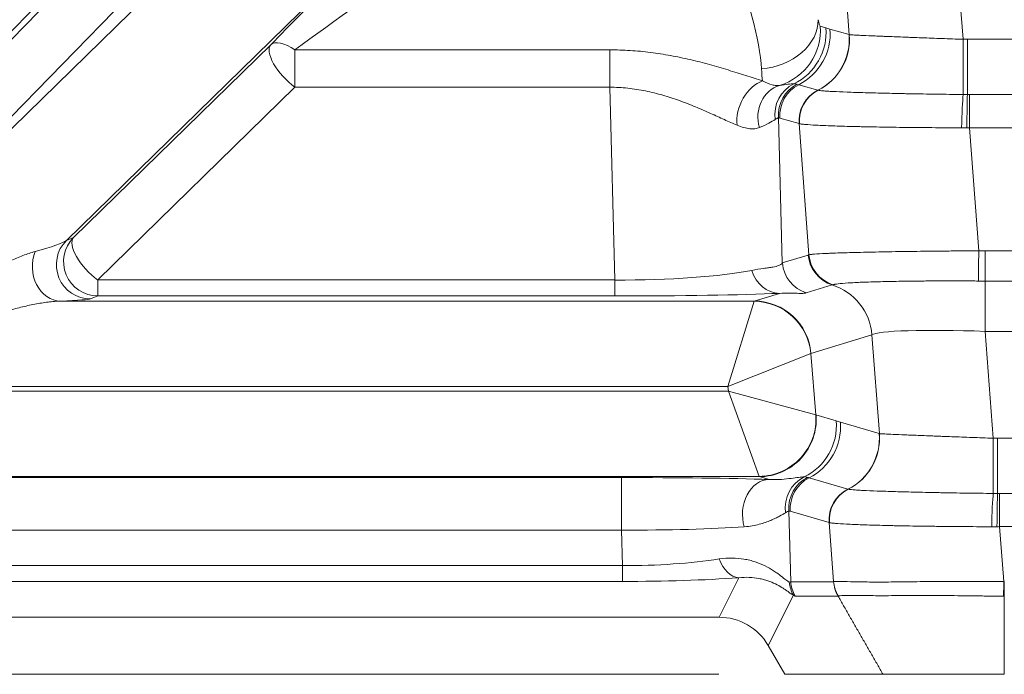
# Model space of a CAD drawing. Header units: millimetres. Extents: x 0 to 837, y 0 to 589.
# Tile 114 of 166: x 652.79 to 661.42, y 247.86 to 253.59. Entities that reach past the tile are written whole.
import ezdxf

# ---------------------------------------------------------------- set-up
doc = ezdxf.new("R2010")
doc.units = ezdxf.units.MM
doc.layers.add('1', color=7, linetype='Continuous', true_color=0xffffff)
doc.styles.add('ideas_simplex', font='simplex.shx')
doc.dimstyles.get("Standard").update_dxf_attribs({"dimtxt": 0.18, "dimasz": 0.18, "dimexe": 0.18, "dimexo": 0.0625, "dimgap": 0.09, "dimtad": 0, "dimtih": 1, "dimtoh": 1, "dimdec": 4, "dimzin": 0, "dimdsep": 46, "dimtxsty": 'Standard', "dimcen": 0.09, "dimadec": 0, "dimazin": 0, "dimtfac": 1, "dimtdec": 4, "dimtofl": 0, "dimtmove": 0, "dimatfit": 3, "dimfxl": 1, "dimtolj": 1, "dimtzin": 0, "dimarcsym": 0})

# ---------------------------------------------------------------- blocks, each defined once
blk = doc.blocks.new('_U12')
at = {"layer": '1', "color": 152, "lineweight": 13}
for p, q in [((678.391509, 321.859267), (606.996155, 321.859267)), ((658.921021, 247.859267), (606.996155, 247.859267))]:
    blk.add_line(p, q, dxfattribs=at)
at = {"layer": '1', "color": 27, "lineweight": 13}
blk.add_line((608.996155, 247.859267), (608.996155, 321.859267), dxfattribs=at)
at = {"layer": '1', "color": 87, "lineweight": 25}
for p, q in [((607.496155, 293.446767), (601.871155, 293.446767)), ((601.871155, 293.446767), (601.871155, 291.946767)), ((607.496155, 291.946767), (607.496155, 293.446767)), ((601.871155, 277.771767), (601.871155, 276.271767)), ((607.496155, 276.271767), (607.496155, 277.771767)), ((601.871155, 276.271767), (607.496155, 276.271767))]:
    blk.add_line(p, q, dxfattribs=at)
at = {"layer": '1', "color": 27, "lineweight": 18}
for points in [[(608.996155, 321.859267), (609.525136, 318.859269), (608.467174, 318.859265)], [(608.996155, 247.859267), (608.467174, 250.859265), (609.525136, 250.859269)]]:
    blk.add_solid(points, dxfattribs=at)
at = {"layer": '1', "color": 87, "linetype": 'Continuous', "lineweight": 25, "char_height": 3, "attachment_point": 7, "rotation": 90, "line_spacing_factor": 1.204819, "style": 'ideas_simplex'}
for s, insert in [('\\W1.2715;2.913', (607.342655, 277.719267)), ('\\W1.1250;74', (600.030155, 282.174267))]:
    blk.add_mtext(s, dxfattribs=dict(at, insert=insert))

msp = doc.modelspace()

# ---------------------------------------------------------------- linework, layer by layer
at = {"layer": '1', "color": 143, "linetype": 'Continuous', "lineweight": 13}
for p, q in [((656.5339, 257.3952), (648.0995, 248.7593)), ((650.9878, 251.6441), (656.555, 257.3442)), ((657.0852, 257.2139), (651.518, 251.5137)), ((651.5734, 251.5137), (656.7356, 256.5583)), ((657.2658, 255.6283), (653.2031, 251.6583)), ((660.0632, 253.4607), (659.9969, 254.3389)), ((660.9884, 254.3691), (661.06, 253.4205)), ((659.8079, 253.5366), (659.8583, 253.5219)), ((659.8937, 253.5101), (660.0616, 253.4612)), ((653.2659, 251.6843), (654.9937, 253.3726)), ((661.0976, 253.4205), (667.6854, 253.4205)), ((661.0976, 252.9363), (661.0976, 253.4205)), ((655.2057, 253.3278), (657.9642, 253.3278)), ((655.2057, 253.3278), (655.2057, 253.0007)), ((657.9642, 253.3278), (657.9642, 253.0007)), ((659.6198, 253.0229), (659.7868, 252.9743)), ((655.2057, 253.0007), (653.478, 251.3124)), ((657.9642, 253.0007), (655.2057, 253.0007)), ((658.0087, 251.3124), (657.9642, 253.0007)), ((661.1158, 252.9363), (667.6672, 252.9363)), ((661.1158, 252.9363), (661.1158, 252.6458)), ((659.4427, 252.7347), (659.4762, 251.4614)), ((659.6225, 252.682), (659.4554, 252.7306)), ((659.7092, 251.5332), (659.6225, 252.682)), ((661.1158, 252.6458), (661.1972, 251.568)), ((667.6672, 252.6458), (661.1158, 252.6458)), ((653.2031, 251.6583), (653.2659, 251.6843)), ((661.2531, 251.5676), (661.2531, 251.3032)), ((661.2531, 251.5676), (667.5299, 251.5676)), ((659.4762, 251.4614), (659.7036, 251.5309)), ((653.478, 251.3124), (658.0087, 251.3124)), ((653.478, 251.3124), (653.478, 251.1724)), ((658.0087, 251.3124), (658.0087, 251.1724)), ((667.5299, 251.3032), (661.2531, 251.3032)), ((661.2531, 251.3032), (661.2531, 250.8627)), ((659.9129, 251.269), (659.6855, 251.1995)), ((653.1516, 251.1284), (659.2307, 251.1284)), ((653.478, 251.1724), (653.4151, 251.1463)), ((658.0087, 251.1724), (653.478, 251.1724)), ((658.9999, 250.3786), (659.2294, 251.1258)), ((659.2307, 251.1284), (659.4503, 251.1955)), ((660.2616, 250.8325), (659.7272, 250.6691)), ((660.3269, 249.9671), (660.2616, 250.8325)), ((661.2531, 250.8627), (661.3237, 249.9269)), ((667.5299, 250.8627), (661.2531, 250.8627)), ((659.7259, 250.6682), (658.9999, 250.3786)), ((659.7259, 250.6682), (659.7697, 250.1314)), ((658.9999, 250.3786), (650.8378, 250.3786)), ((659.0031, 250.3399), (658.9999, 250.3786)), ((650.799, 250.3399), (659.0031, 250.3399)), ((659.7697, 250.1314), (659.0031, 250.3399)), ((659.2733, 249.5927), (659.0031, 250.3399)), ((659.7711, 250.1305), (659.949, 250.0787)), ((659.9844, 250.0669), (660.3253, 249.9676)), ((661.3614, 249.9269), (667.4216, 249.9269)), ((661.3614, 249.9269), (661.3614, 249.4427)), ((659.2747, 249.5901), (651.1096, 249.5901)), ((651.1128, 249.5823), (658.0663, 249.5823)), ((658.0663, 249.5823), (658.0663, 249.1225)), ((659.3597, 249.5654), (659.2747, 249.5901)), ((659.7104, 249.5797), (660.0506, 249.4807)), ((661.3796, 249.4427), (667.4034, 249.4427)), ((661.3796, 249.4427), (661.3796, 249.1522)), ((659.5334, 249.2915), (659.5497, 248.6704)), ((659.8862, 249.1884), (659.5461, 249.2874)), ((659.9253, 248.6713), (659.8862, 249.1884)), ((667.4034, 249.1522), (661.3796, 249.1522)), ((661.3796, 249.1522), (661.4158, 248.6723)), ((658.0663, 249.1225), (651.2371, 249.1225)), ((658.0745, 248.8114), (658.0663, 249.1225)), ((650.9187, 248.8114), (658.0745, 248.8114)), ((658.0745, 248.8114), (658.0745, 248.6723)), ((658.0745, 248.6723), (650.9187, 248.6723)), ((658.9216, 248.3593), (659.0944, 248.7048)), ((659.5497, 248.6704), (659.925, 248.6704)), ((659.5735, 248.5519), (659.3529, 248.1107)), ((659.964, 248.5447), (659.5888, 248.5447))]:
    msp.add_line(p, q, dxfattribs=at)
at = {"layer": '1', "color": 143, "linetype": 'Continuous', "lineweight": 18}
for p, q in [((658.9216, 248.3593), (641.4542, 248.3593)), ((659.4986, 247.8593), (659.3529, 248.1107)), ((660.3583, 247.8593), (659.4986, 247.8593))]:
    msp.add_line(p, q, dxfattribs=at)
at = {"layer": '1', "color": 143, "linetype": 'Continuous', "lineweight": 13}
for centre, major_axis, ratio, start_param, end_param in [((655.6113, 253.958), (-1.0505, -1.0498), 0.01851, 4.168729, 5.322281), ((655.8234, 253.746), (-1.0506, -0.7498), 0.017505, 4.174733, 5.328284), ((659.0399, 253.746), (-0.2228, 0.7491), 0.167328, 3.77126, 5.224842), ((659.2938, 253.5515), (0.4912, 0.0935), 0.77245, 4.566424, 6.145514), ((659.7881, 253.7865), (-0.0206, 0.25), 0.087194, 2.455026, 3.10824), ((659.3115, 253.496), (-0.1398, -0.4801), 0.995643, 0.571952, 1.93418), ((659.3618, 253.4814), (-0.1398, -0.4801), 0.995643, 0.730359, 1.93418), ((659.3972, 253.4695), (0.1398, 0.4801), 0.995643, 3.889373, 5.075773), ((659.5651, 253.4207), (0.1398, 0.4801), 0.995643, 3.889417, 5.075773), ((659.5667, 253.4202), (0.1443, 0.4787), 0.995612, 3.899122, 5.085129), ((655.2057, 253.1606), (0.2097, -0.2146), 0.402972, 3.170199, 5.103517), ((655.2057, 253.1606), (-0.2148, 0.2094), 0.433312, 5.112171, 6.254136), ((661.06, 253.3856), (-0.0005, 0.5), 0.000077, 3.597528, 4.782202), ((659.2917, 253.746), (-0.0204, 0.75), 0.029238, 2.461402, 2.739118), ((659.3019, 252.7795), (0.1208, 0.2746), 0.688049, 0.568972, 2.263536), ((659.7054, 252.7606), (-0.0336, 0.2981), 0.982269, 0.338228, 1.604787), ((659.7406, 252.759), (0.0975, 0.2837), 0.995471, 0.795333, 1.981733), ((659.7533, 252.7549), (0.0839, 0.288), 0.995643, 0.74778, 1.93418), ((659.5373, 252.7296), (-0.0512, 0.2956), 0.915327, 0.125659, 1.692709), ((659.9203, 252.7063), (0.0839, 0.288), 0.995643, 0.74778, 1.93418), ((659.9212, 252.7061), (0.0681, 0.2922), 0.995069, 0.693593, 1.88023), ((659.923, 252.7057), (0.0438, 0.2968), 0.993716, 0.611983, 1.798874), ((661.0608, 252.6673), (0.0062, 0.2999), 0.044184, 0.456381, 1.644893), ((661.0976, 252.6668), (0.0021, 0.3), 0.014605, 0.454447, 1.641843), ((651.9014, 251.4345), (-1.3108, -0.2377), 0.069564, 2.458871, 3.010444), ((653.4151, 251.4462), (-0.1148, 0.2772), 0.997667, 0.393526, 2.748067), ((653.478, 251.4723), (-0.1148, 0.2772), 0.997667, 0.393526, 2.748067), ((653.478, 251.4723), (-0.2097, 0.2146), 0.402972, 0.028606, 1.961924), ((653.1516, 251.4283), (-0.0114, 0.2998), 0.822387, 1.079716, 3.095565), ((661.1972, 251.5889), (-0.004, -0.3), 0.000932, 0.312654, 1.500989), ((660.0015, 251.5552), (0.0877, -0.2869), 0.996014, 4.49794, 5.68434), ((660.0071, 251.5575), (0.1356, -0.2676), 0.995564, 4.326262, 5.515407), ((657.9819, 251.5289), (-1.5008, 0.0097), 0.144199, 1.589559, 2.528275), ((659.4503, 251.4954), (-0.0131, 0.2997), 0.858349, 1.869708, 3.09055), ((659.7741, 251.4857), (0.0877, -0.2869), 0.996014, 4.49794, 5.68434), ((659.7652, 250.792), (0.1462, -0.4781), 0.996014, 1.356348, 2.542747), ((651.9014, 251.1346), (-1.5156, -0.0132), 0.019978, 2.540613, 3.092185), ((657.9819, 251.229), (-1.8006, 0.0008), 0.031454, 1.585671, 2.524386), ((659.2517, 250.3786), (-0.0204, 0.75), 0.029238, 0.025384, 0.08647), ((659.2294, 250.6277), (-0.3677, 0.3389), 0.992996, 3.971219, 5.453559), ((659.2307, 250.6286), (0.1462, -0.4781), 0.996014, 1.356348, 2.843741), ((661.264, 250.7883), (-1.0057, 0.0385), 0.073389, 4.726012, 6.204078), ((659.7481, 250.4192), (-0.0206, 0.25), 0.087194, 0.019007, 0.080094), ((659.2733, 250.0908), (-0.3389, -0.3677), 0.991771, 0.748792, 2.392801), ((659.2747, 250.09), (-0.1398, -0.4801), 0.995643, 0.284559, 1.93418), ((659.7513, 250.3804), (-0.0206, 0.25), 0.087194, 3.047154, 3.10824), ((659.4525, 250.0382), (-0.1398, -0.4801), 0.995643, 0.730359, 1.93418), ((659.4879, 250.0264), (-0.1398, -0.4801), 0.995643, 0.74778, 1.93418), ((659.8289, 249.9271), (-0.1398, -0.4801), 0.995643, 0.747824, 1.93418), ((659.8305, 249.9266), (-0.1443, -0.4787), 0.995612, 0.757529, 1.943536), ((661.3237, 249.892), (0.0005, -0.5), 0.000077, 0.455936, 1.640609), ((658.0425, 249.5275), (-1.8006, -0.0007), 0.030434, 3.891833, 4.699147), ((659.2548, 250.3399), (-0.0204, 0.75), 0.029238, 3.05353, 3.114616), ((659.7961, 249.3174), (-0.0336, 0.2981), 0.982269, 0.338228, 1.604787), ((659.8312, 249.3158), (0.0975, 0.2837), 0.995471, 0.795333, 1.981733), ((659.8439, 249.3117), (0.0839, 0.288), 0.995643, 0.74778, 1.93418), ((659.3597, 249.2655), (0.0097, 0.2998), 0.776151, 0.041527, 1.988056), ((660.1841, 249.2127), (0.0839, 0.288), 0.995643, 0.74778, 1.93418), ((660.1849, 249.2125), (0.0681, 0.2922), 0.995069, 0.693593, 1.88023), ((660.1867, 249.2121), (0.0438, 0.2968), 0.993716, 0.611983, 1.798874), ((661.3245, 249.1737), (-0.0062, -0.2999), 0.044184, 3.597973, 4.786486), ((661.3614, 249.1732), (0.0021, 0.3), 0.014605, 0.454447, 1.641843), ((658.0425, 249.2276), (-1.5007, 0.0074), 0.069967, 1.587014, 2.394327), ((658.0445, 249.1536), (-1.5008, 0.0132), 0.227876, 1.592833, 2.198652), ((659.0944, 249.0038), (-0.0212, 0.2992), 0.656626, 1.990491, 3.033944), ((658.0445, 248.8546), (-1.8007, 0.0031), 0.101223, 1.587666, 2.193485), ((657.9607, 252.3355), (-1.5855, 3.6677), 0.050265, 3.100468, 3.162991), ((659.8323, 248.7019), (0.1801, 0.2399), 0.981638, 2.320758, 2.733346), ((659.8476, 248.6947), (0, 0.3), 0.996169, 1.651938, 2.094395), ((660.2231, 248.6956), (-0.0555, 0.2948), 0.996153, 1.466507, 1.908886), ((661.4158, 248.6933), (0.0016, 0.3), 0.000366, 4.188794, 4.642577), ((657.7019, 252.1855), (-1.8904, 3.64), 0.040137, 3.058228, 3.120751)]:
    msp.add_ellipse(centre, major_axis=major_axis, ratio=ratio, start_param=start_param, end_param=end_param, dxfattribs=at)
at = {"layer": '1', "color": 143, "linetype": 'Continuous', "lineweight": 18}
msp.add_ellipse((658.92, 247.8576), major_axis=(0.2246, 0.449), ratio=0.995894, start_param=5.703282, end_param=6.745285, dxfattribs=at)
at = {"layer": '1', "color": 143, "linetype": 'Continuous', "lineweight": 13}
for points, degree in [([(659.8583, 253.5219), (659.8642, 253.5202), (659.876, 253.5158), (659.8878, 253.5118), (659.8937, 253.5101)], 3), ([(660.0616, 253.4612), (660.0621, 253.461), (660.0626, 253.4609), (660.0632, 253.4607)], 3), ([(661.06, 253.4205), (661.0725, 253.4205), (661.0851, 253.4205), (661.0976, 253.4205)], 3), ([(659.5766, 253.0309), (659.5892, 253.0311), (659.5996, 253.0296), (659.6072, 253.0269)], 3), ([(659.6072, 253.0269), (659.6114, 253.0255), (659.6156, 253.0241), (659.6198, 253.0229)], 3), ([(659.7868, 252.9743), (659.7871, 252.9742), (659.7874, 252.9741), (659.7876, 252.974)], 3), ([(659.7876, 252.974), (659.7882, 252.9739), (659.7888, 252.9738), (659.7894, 252.9736)], 3), ([(661.0605, 252.9366), (661.0729, 252.9365), (661.0852, 252.9364), (661.0976, 252.9363)], 3), ([(661.0976, 252.9363), (661.1037, 252.9363), (661.1098, 252.9363), (661.1158, 252.9363)], 3), ([(659.4427, 252.7347), (659.4365, 252.7309), (659.4268, 252.7254), (659.4139, 252.7175)], 3), ([(659.4554, 252.7306), (659.4512, 252.7319), (659.4469, 252.7332), (659.4427, 252.7347)], 3), ([(659.6235, 252.6816), (659.6232, 252.6817), (659.6228, 252.6818), (659.6225, 252.682)], 3), ([(659.6258, 252.681), (659.625, 252.6812), (659.6242, 252.6814), (659.6235, 252.6816)], 3), ([(661.0931, 252.6455), (661.0778, 252.6454), (661.0624, 252.6453), (661.0471, 252.6454)], 3), ([(661.1158, 252.6458), (661.1083, 252.6457), (661.1007, 252.6456), (661.0931, 252.6455)], 3), ([(661.1972, 251.568), (661.2158, 251.5677), (661.2344, 251.5676), (661.2531, 251.5676)], 3), ([(659.7036, 251.5309), (659.7055, 251.5315), (659.7074, 251.5322), (659.7092, 251.5332)], 3), ([(661.2531, 251.3032), (661.2332, 251.3032), (661.2133, 251.3033), (661.1935, 251.3035)], 3), ([(659.9196, 251.2712), (659.9171, 251.2704), (659.9149, 251.2696), (659.9129, 251.269)], 3), ([(659.949, 250.0787), (659.9548, 250.077), (659.9667, 250.0726), (659.9785, 250.0686), (659.9844, 250.0669)], 3), ([(660.3253, 249.9676), (660.3258, 249.9674), (660.3264, 249.9673), (660.3269, 249.9671)], 3), ([(661.3237, 249.9269), (661.3363, 249.9269), (661.3488, 249.9269), (661.3614, 249.9269)], 3), ([(659.6672, 249.5877), (659.6798, 249.5879), (659.6902, 249.5864), (659.6978, 249.5837)], 3), ([(659.6978, 249.5837), (659.702, 249.5823), (659.7062, 249.5809), (659.7104, 249.5797)], 3), ([(660.0506, 249.4807), (660.0508, 249.4806), (660.0511, 249.4805), (660.0514, 249.4804)], 3), ([(660.0514, 249.4804), (660.052, 249.4803), (660.0525, 249.4802), (660.0531, 249.48)], 3), ([(661.3242, 249.443), (661.3366, 249.4429), (661.349, 249.4428), (661.3614, 249.4427)], 3), ([(661.3614, 249.4427), (661.3674, 249.4427), (661.3735, 249.4427), (661.3796, 249.4427)], 3), ([(659.5334, 249.2915), (659.5272, 249.2877), (659.5174, 249.2822), (659.5045, 249.2743)], 3), ([(659.5461, 249.2874), (659.5418, 249.2887), (659.5376, 249.29), (659.5334, 249.2915)], 3), ([(659.8873, 249.188), (659.8869, 249.1881), (659.8866, 249.1882), (659.8862, 249.1884)], 3), ([(659.8896, 249.1874), (659.8887, 249.1876), (659.888, 249.1878), (659.8873, 249.188)], 3), ([(661.3569, 249.1519), (661.3415, 249.1518), (661.3262, 249.1517), (661.3109, 249.1518)], 3), ([(661.3796, 249.1522), (661.372, 249.1521), (661.3644, 249.152), (661.3569, 249.1519)], 3), ([(659.9249, 248.6713), (659.925, 248.6713), (659.9251, 248.6713), (659.9253, 248.6713)], 3), ([(661.4158, 248.6723), (661.4175, 248.6723), (661.4193, 248.6723), (661.421, 248.6723)], 3), ([(660.3583, 247.8593), (659.9638, 248.5451)], 1), ([(659.9645, 248.5457), (659.9643, 248.5457), (659.9641, 248.5456), (659.9639, 248.5456)], 3), ([(661.421, 248.5433), (661.419, 248.5433), (661.4171, 248.5433), (661.4151, 248.5433)], 3), ([(661.421, 248.5432), (661.421, 247.8593)], 1)]:
    msp.add_open_spline(points, degree=degree, dxfattribs=at)
for points, knots in [([(660.0632, 253.4607), (660.0687, 253.4601), (660.0798, 253.4594), (660.1048, 253.4579), (660.1144, 253.4574), (660.131, 253.4566), (660.1369, 253.4563), (660.1494, 253.4557), (660.156, 253.4554), (660.1904, 253.4538), (660.2227, 253.4523), (660.2782, 253.4499), (660.2979, 253.4491), (660.3292, 253.4478), (660.34, 253.4474), (660.362, 253.4465), (660.3732, 253.4461), (660.4302, 253.4438), (660.4793, 253.4419), (660.5448, 253.4393), (660.5581, 253.4388), (660.5851, 253.4378), (660.5989, 253.4373), (660.6407, 253.4357), (660.6689, 253.4347), (660.755, 253.4315), (660.8141, 253.4293), (660.9051, 253.426), (660.936, 253.4249), (660.9979, 253.4227), (661.0289, 253.4216), (661.06, 253.4205)], [0, 0, 0, 0, 0.125, 0.125, 0.1875, 0.1875, 0.21875, 0.21875, 0.25, 0.25, 0.375, 0.375, 0.4375, 0.4375, 0.46875, 0.46875, 0.5, 0.5, 0.625, 0.625, 0.65625, 0.65625, 0.6875, 0.6875, 0.75, 0.75, 0.875, 0.875, 0.9375, 0.9375, 1, 1, 1, 1]), ([(657.9642, 253.3278), (658.0241, 253.3278), (658.1435, 253.3239), (658.2622, 253.3126), (658.3806, 253.2977), (658.4392, 253.2886), (658.555, 253.2674), (658.6124, 253.2554), (658.7258, 253.229), (658.7819, 253.2147), (658.8651, 253.1918), (658.8927, 253.1839), (658.9472, 253.168), (658.9741, 253.1599), (659.0539, 253.1354), (659.1057, 253.1189), (659.2062, 253.0864), (659.2549, 253.0704), (659.3019, 253.0557)], [0, 0, 0, 0, 0.125, 0.25, 0.25, 0.375, 0.375, 0.5, 0.5, 0.625, 0.625, 0.6875, 0.6875, 0.75, 0.75, 0.875, 0.875, 1, 1, 1, 1]), ([(659.3019, 253.0557), (659.3337, 253.0398), (659.3619, 253.0288), (659.3932, 253.0207), (659.3993, 253.0194), (659.4111, 253.0173), (659.4168, 253.0166), (659.4332, 253.0153), (659.4433, 253.0156), (659.4526, 253.017)], [0, 0, 0, 0, 0.5, 0.5, 0.625, 0.625, 0.75, 0.75, 1, 1, 1, 1]), ([(659.4526, 253.017), (659.4801, 253.0204), (659.5038, 253.0237), (659.5449, 253.0288), (659.5623, 253.0306), (659.5766, 253.0309)], [0, 0, 0, 0, 0.5, 0.5, 1, 1, 1, 1]), ([(659.0793, 252.6681), (659.044, 252.6827), (659.0069, 252.6993), (658.9292, 252.7344), (658.8886, 252.753), (658.8251, 252.7814), (658.8035, 252.791), (658.7594, 252.8101), (658.7368, 252.8197), (658.6685, 252.848), (658.622, 252.8663), (658.5271, 252.9004), (658.4787, 252.9162), (658.38, 252.9447), (658.3296, 252.9573), (658.2524, 252.973), (658.2264, 252.9776), (658.1745, 252.9857), (658.1484, 252.9892), (658.0699, 252.9975), (658.0172, 253.0005), (657.9642, 253.0007)], [0, 0, 0, 0, 0.125, 0.125, 0.25, 0.25, 0.3125, 0.3125, 0.375, 0.375, 0.5, 0.5, 0.625, 0.625, 0.75, 0.75, 0.8125, 0.8125, 0.875, 0.875, 1, 1, 1, 1]), ([(659.7894, 252.9736), (659.7975, 252.972), (659.8126, 252.9703), (659.8453, 252.9677), (659.8579, 252.9668), (659.8794, 252.9654), (659.887, 252.965), (659.9031, 252.9641), (659.9116, 252.9637), (659.9558, 252.9614), (659.9971, 252.9596), (660.0678, 252.957), (660.0928, 252.9561), (660.1457, 252.9544), (660.1738, 252.9535), (660.2608, 252.951), (660.323, 252.9494), (660.4224, 252.9471), (660.4566, 252.9463), (660.5095, 252.9452), (660.5274, 252.9449), (660.5633, 252.9441), (660.5815, 252.9438), (660.6727, 252.9421), (660.7477, 252.9408), (660.8632, 252.9391), (660.9022, 252.9386), (660.9812, 252.9376), (661.0208, 252.9371), (661.0605, 252.9366)], [0, 0, 0, 0, 0.125, 0.125, 0.1875, 0.1875, 0.21875, 0.21875, 0.25, 0.25, 0.375, 0.375, 0.4375, 0.4375, 0.5, 0.5, 0.625, 0.625, 0.6875, 0.6875, 0.71875, 0.71875, 0.75, 0.75, 0.875, 0.875, 0.9375, 0.9375, 1, 1, 1, 1]), ([(659.4139, 252.7175), (659.399, 252.7085), (659.3801, 252.6974), (659.334, 252.6732), (659.3068, 252.6601), (659.275, 252.6472)], [0, 0, 0, 0, 0.5, 0.5, 1, 1, 1, 1]), ([(661.0471, 252.6454), (660.9582, 252.6455), (660.8709, 252.646), (660.7425, 252.6468), (660.7001, 252.6472), (660.6371, 252.6478), (660.6162, 252.648), (660.5747, 252.6485), (660.554, 252.6487), (660.4516, 252.6499), (660.3738, 252.6511), (660.2633, 252.6531), (660.2274, 252.6538), (660.1752, 252.6549), (660.158, 252.6553), (660.1243, 252.6561), (660.1076, 252.6565), (660.0266, 252.6585), (659.968, 252.6603), (659.8889, 252.6631), (659.8641, 252.664), (659.8175, 252.666), (659.7957, 252.667), (659.7361, 252.6701), (659.7037, 252.6722), (659.6661, 252.6755), (659.6554, 252.6765), (659.6421, 252.6782), (659.6382, 252.6788), (659.6313, 252.6799), (659.6283, 252.6804), (659.6258, 252.681)], [0, 0, 0, 0, 0.125, 0.125, 0.1875, 0.1875, 0.21875, 0.21875, 0.25, 0.25, 0.375, 0.375, 0.4375, 0.4375, 0.46875, 0.46875, 0.5, 0.5, 0.625, 0.625, 0.6875, 0.6875, 0.75, 0.75, 0.875, 0.875, 0.9375, 0.9375, 0.96875, 0.96875, 1, 1, 1, 1]), ([(659.275, 252.6472), (659.2632, 252.6424), (659.2504, 252.6392), (659.2293, 252.6367), (659.222, 252.6363), (659.2068, 252.6363), (659.1989, 252.6367), (659.1745, 252.6392), (659.1571, 252.6425), (659.1201, 252.6526), (659.1004, 252.6594), (659.0793, 252.6681)], [0, 0, 0, 0, 0.25, 0.25, 0.375, 0.375, 0.5, 0.5, 0.75, 0.75, 1, 1, 1, 1]), ([(652.0141, 251.0426), (652.0509, 251.0746), (652.0883, 251.105), (652.164, 251.1631), (652.2024, 251.1907), (652.2797, 251.2436), (652.3187, 251.2689), (652.397, 251.3172), (652.4363, 251.3403), (652.5151, 251.3843), (652.5546, 251.4052), (652.6333, 251.4448), (652.6722, 251.4632), (652.7488, 251.4973), (652.7864, 251.5129), (652.8413, 251.5335), (652.8593, 251.5399), (652.8947, 251.5516), (652.912, 251.5569), (652.9288, 251.5614)], [0, 0, 0, 0, 0.125, 0.125, 0.25, 0.25, 0.375, 0.375, 0.5, 0.5, 0.625, 0.625, 0.75, 0.75, 0.875, 0.875, 0.9375, 0.9375, 1, 1, 1, 1]), ([(659.7092, 251.5332), (659.7112, 251.5337), (659.7137, 251.5342), (659.7199, 251.5352), (659.7235, 251.5357), (659.7359, 251.5372), (659.7462, 251.5382), (659.7832, 251.5411), (659.8158, 251.543), (659.8668, 251.5453), (659.8776, 251.5458), (659.9, 251.5467), (659.9349, 251.5481), (659.9996, 251.5503), (660.0581, 251.552), (660.1199, 251.5536), (660.1525, 251.5544), (660.2555, 251.5568), (660.3289, 251.5583), (660.446, 251.5603), (660.4861, 251.561), (660.5481, 251.5619), (660.5691, 251.5622), (660.6116, 251.5628), (660.6332, 251.5631), (660.7413, 251.5645), (660.8298, 251.5654), (660.9656, 251.5666), (661.0113, 251.5669), (661.0807, 251.5674), (661.104, 251.5675), (661.1506, 251.5677), (661.1739, 251.5679), (661.1972, 251.568)], [0, 0, 0, 0, 0.03125, 0.03125, 0.0625, 0.0625, 0.125, 0.125, 0.25, 0.25, 0.28125, 0.28125, 0.3125, 0.375, 0.4375, 0.4375, 0.5, 0.5, 0.625, 0.625, 0.6875, 0.6875, 0.71875, 0.71875, 0.75, 0.75, 0.875, 0.875, 0.9375, 0.9375, 0.96875, 0.96875, 1, 1, 1, 1]), ([(659.2083, 251.3964), (659.2464, 251.4039), (659.2812, 251.409), (659.3276, 251.4154), (659.342, 251.4173), (659.3686, 251.4211), (659.3808, 251.423), (659.4143, 251.429), (659.4324, 251.4336), (659.4603, 251.4454), (659.4701, 251.4526), (659.4762, 251.4614)], [0, 0, 0, 0, 0.25, 0.25, 0.375, 0.375, 0.5, 0.5, 0.75, 0.75, 1, 1, 1, 1]), ([(661.1935, 251.3035), (661.1736, 251.3036), (661.1538, 251.3037), (661.1143, 251.304), (661.0945, 251.304), (661.0355, 251.3043), (660.9967, 251.3044), (660.8814, 251.3044), (660.8063, 251.3042), (660.7146, 251.3036), (660.6963, 251.3034), (660.6602, 251.3031), (660.6069, 251.3026), (660.5557, 251.3019), (660.4563, 251.3005), (660.3938, 251.2992), (660.2769, 251.2963), (660.2241, 251.2946), (660.1532, 251.2918), (660.131, 251.2908), (660.0997, 251.2892), (660.0896, 251.2887), (660.0702, 251.2876), (660.0609, 251.2871), (660.0166, 251.2842), (659.9879, 251.2818), (659.9547, 251.278), (659.9453, 251.2767), (659.9337, 251.2747), (659.9303, 251.274), (659.9243, 251.2726), (659.9217, 251.2719), (659.9196, 251.2712)], [0, 0, 0, 0, 0.03125, 0.03125, 0.0625, 0.0625, 0.125, 0.125, 0.25, 0.25, 0.28125, 0.28125, 0.3125, 0.375, 0.375, 0.5, 0.5, 0.625, 0.625, 0.6875, 0.6875, 0.71875, 0.71875, 0.75, 0.75, 0.875, 0.875, 0.9375, 0.9375, 0.96875, 0.96875, 1, 1, 1, 1]), ([(653.1516, 251.1284), (653.1343, 251.1279), (653.1165, 251.1268), (653.08, 251.1237), (653.0614, 251.1217), (653.0047, 251.1144), (652.9657, 251.108), (652.8861, 251.0925), (652.8456, 251.0835), (652.7839, 251.0683), (652.7633, 251.0629), (652.722, 251.0516), (652.7013, 251.0457), (652.6392, 251.0272), (652.5978, 251.0138), (652.5151, 250.9848), (652.4739, 250.9691), (652.3918, 250.9353), (652.351, 250.917), (652.2701, 250.8774), (652.23, 250.856), (652.1904, 250.8325)], [0, 0, 0, 0, 0.0625, 0.0625, 0.125, 0.125, 0.25, 0.25, 0.375, 0.375, 0.4375, 0.4375, 0.5, 0.5, 0.625, 0.625, 0.75, 0.75, 0.875, 0.875, 1, 1, 1, 1]), ([(659.6855, 251.1995), (659.6781, 251.1972), (659.6679, 251.1959), (659.6415, 251.1948), (659.6253, 251.1951), (659.5865, 251.1963), (659.5639, 251.1972), (659.5119, 251.1979), (659.4826, 251.1977), (659.4503, 251.1955)], [0, 0, 0, 0, 0.25, 0.25, 0.5, 0.5, 0.75, 0.75, 1, 1, 1, 1]), ([(660.3269, 249.9671), (660.3324, 249.9665), (660.3436, 249.9658), (660.3685, 249.9643), (660.3782, 249.9638), (660.3948, 249.963), (660.4007, 249.9627), (660.4132, 249.9621), (660.4197, 249.9618), (660.4542, 249.9601), (660.4865, 249.9587), (660.542, 249.9563), (660.5617, 249.9555), (660.593, 249.9542), (660.6038, 249.9538), (660.6257, 249.9529), (660.6369, 249.9525), (660.694, 249.9502), (660.743, 249.9483), (660.8085, 249.9457), (660.8218, 249.9452), (660.8489, 249.9442), (660.8626, 249.9437), (660.9044, 249.9421), (660.9327, 249.9411), (661.0188, 249.9379), (661.0778, 249.9357), (661.1689, 249.9324), (661.1998, 249.9313), (661.2616, 249.9291), (661.2926, 249.928), (661.3237, 249.9269)], [0, 0, 0, 0, 0.125, 0.125, 0.1875, 0.1875, 0.21875, 0.21875, 0.25, 0.25, 0.375, 0.375, 0.4375, 0.4375, 0.46875, 0.46875, 0.5, 0.5, 0.625, 0.625, 0.65625, 0.65625, 0.6875, 0.6875, 0.75, 0.75, 0.875, 0.875, 0.9375, 0.9375, 1, 1, 1, 1]), ([(659.3597, 249.5654), (659.3806, 249.5644), (659.3999, 249.5642), (659.4361, 249.5648), (659.453, 249.5656), (659.5007, 249.5688), (659.5286, 249.572), (659.5783, 249.5782), (659.6, 249.5813), (659.6378, 249.5859), (659.6539, 249.5874), (659.6672, 249.5877)], [0, 0, 0, 0, 0.125, 0.125, 0.25, 0.25, 0.5, 0.5, 0.75, 0.75, 1, 1, 1, 1]), ([(660.0531, 249.48), (660.0612, 249.4784), (660.0763, 249.4767), (660.109, 249.4741), (660.1217, 249.4732), (660.1431, 249.4718), (660.1507, 249.4714), (660.1668, 249.4705), (660.1753, 249.47), (660.2196, 249.4678), (660.2609, 249.466), (660.3315, 249.4634), (660.3565, 249.4625), (660.4095, 249.4608), (660.4375, 249.4599), (660.5245, 249.4574), (660.5867, 249.4558), (660.6862, 249.4535), (660.7203, 249.4527), (660.7732, 249.4516), (660.7911, 249.4512), (660.8271, 249.4505), (660.8452, 249.4502), (660.9364, 249.4485), (661.0114, 249.4472), (661.1269, 249.4455), (661.166, 249.445), (661.2449, 249.444), (661.2845, 249.4435), (661.3242, 249.443)], [0, 0, 0, 0, 0.125, 0.125, 0.1875, 0.1875, 0.21875, 0.21875, 0.25, 0.25, 0.375, 0.375, 0.4375, 0.4375, 0.5, 0.5, 0.625, 0.625, 0.6875, 0.6875, 0.71875, 0.71875, 0.75, 0.75, 0.875, 0.875, 0.9375, 0.9375, 1, 1, 1, 1]), ([(659.5045, 249.2743), (659.4904, 249.2657), (659.4725, 249.2553), (659.4401, 249.2381), (659.4284, 249.2322), (659.403, 249.22), (659.3893, 249.2138), (659.3451, 249.1953), (659.3118, 249.1833), (659.2548, 249.168), (659.2345, 249.1633), (659.1911, 249.1557), (659.168, 249.1526), (659.143, 249.1508)], [0, 0, 0, 0, 0.25, 0.25, 0.375, 0.375, 0.5, 0.5, 0.75, 0.75, 0.875, 0.875, 1, 1, 1, 1]), ([(661.3109, 249.1518), (661.2219, 249.1519), (661.1347, 249.1523), (661.0063, 249.1532), (660.9639, 249.1536), (660.9009, 249.1542), (660.88, 249.1544), (660.8384, 249.1549), (660.8177, 249.1551), (660.7153, 249.1563), (660.6376, 249.1575), (660.527, 249.1595), (660.4912, 249.1602), (660.4389, 249.1613), (660.4218, 249.1617), (660.388, 249.1625), (660.3714, 249.1629), (660.2904, 249.1649), (660.2317, 249.1667), (660.1527, 249.1695), (660.1278, 249.1704), (660.0812, 249.1724), (660.0594, 249.1734), (659.9998, 249.1765), (659.9675, 249.1786), (659.9299, 249.1819), (659.9192, 249.1829), (659.9059, 249.1846), (659.9019, 249.1852), (659.895, 249.1863), (659.892, 249.1868), (659.8896, 249.1874)], [0, 0, 0, 0, 0.125, 0.125, 0.1875, 0.1875, 0.21875, 0.21875, 0.25, 0.25, 0.375, 0.375, 0.4375, 0.4375, 0.46875, 0.46875, 0.5, 0.5, 0.625, 0.625, 0.6875, 0.6875, 0.75, 0.75, 0.875, 0.875, 0.9375, 0.9375, 0.96875, 0.96875, 1, 1, 1, 1]), ([(658.9236, 248.8691), (658.9993, 248.8809), (659.0721, 248.8795), (659.1571, 248.8653), (659.1738, 248.8618), (659.2065, 248.8537), (659.2225, 248.849), (659.2693, 248.8336), (659.2984, 248.8215), (659.3525, 248.7949), (659.3775, 248.7804), (659.4115, 248.7583), (659.4223, 248.7509), (659.4427, 248.7362), (659.4523, 248.729), (659.4792, 248.7082), (659.4945, 248.6956), (659.5197, 248.6764), (659.5297, 248.6699), (659.5372, 248.6677)], [0, 0, 0, 0, 0.25, 0.25, 0.3125, 0.3125, 0.375, 0.375, 0.5, 0.5, 0.625, 0.625, 0.6875, 0.6875, 0.75, 0.75, 0.875, 0.875, 1, 1, 1, 1]), ([(659.5735, 248.5519), (659.5674, 248.5542), (659.5598, 248.5589), (659.5409, 248.5721), (659.5297, 248.5806), (659.51, 248.5947), (659.503, 248.5997), (659.488, 248.6098), (659.48, 248.615), (659.4547, 248.6306), (659.436, 248.6411), (659.395, 248.6608), (659.3727, 248.67), (659.3366, 248.6821), (659.3242, 248.6859), (659.2985, 248.6926), (659.2853, 248.6956), (659.2176, 248.7085), (659.1578, 248.7119), (659.0944, 248.7048)], [0, 0, 0, 0, 0.125, 0.125, 0.25, 0.25, 0.3125, 0.3125, 0.375, 0.375, 0.5, 0.5, 0.625, 0.625, 0.6875, 0.6875, 0.75, 0.75, 1, 1, 1, 1]), ([(659.9253, 248.6713), (659.9273, 248.6713), (659.9299, 248.6714), (659.9361, 248.6714), (659.9398, 248.6715), (659.9523, 248.6715), (659.9627, 248.6716), (659.9999, 248.6714), (660.0328, 248.671), (660.0842, 248.67), (660.095, 248.6698), (660.1175, 248.6694), (660.1526, 248.6687), (660.2175, 248.6675), (660.2761, 248.667), (660.3381, 248.6669), (660.3707, 248.6671), (660.4738, 248.6681), (660.5473, 248.6691), (660.6645, 248.6704), (660.7048, 248.6707), (660.7877, 248.6712), (660.8305, 248.6714), (660.96, 248.6716), (661.0484, 248.6714), (661.1842, 248.6713), (661.2299, 248.6713), (661.2994, 248.6715), (661.3227, 248.6716), (661.3692, 248.6719), (661.3925, 248.6721), (661.4158, 248.6723)], [0, 0, 0, 0, 0.03125, 0.03125, 0.0625, 0.0625, 0.125, 0.125, 0.25, 0.25, 0.28125, 0.28125, 0.3125, 0.375, 0.4375, 0.4375, 0.5, 0.5, 0.625, 0.625, 0.6875, 0.6875, 0.75, 0.75, 0.875, 0.875, 0.9375, 0.9375, 0.96875, 0.96875, 1, 1, 1, 1]), ([(661.421, 248.6723), (661.421, 248.6496), (661.421, 248.6272), (661.421, 248.5838), (661.421, 248.5628), (661.421, 248.5432)], [0, 0, 0, 0, 0.5, 0.5, 1, 1, 1, 1]), ([(661.4151, 248.5433), (661.3924, 248.5434), (661.3698, 248.5435), (661.3245, 248.5439), (661.3019, 248.5441), (661.2343, 248.5449), (661.1898, 248.5455), (661.0577, 248.5473), (660.9716, 248.5485), (660.8456, 248.5496), (660.804, 248.5498), (660.7233, 248.5499), (660.6842, 248.5498), (660.5701, 248.5493), (660.4985, 248.5485), (660.3982, 248.5478), (660.3664, 248.5476), (660.3061, 248.5477), (660.2491, 248.5481), (660.1985, 248.5488), (660.1631, 248.5492), (660.1517, 248.5494), (660.1298, 248.5496), (660.1192, 248.5497), (660.0692, 248.55), (660.0372, 248.5498), (660.0009, 248.5486), (659.9908, 248.5481), (659.9786, 248.5472), (659.975, 248.5469), (659.969, 248.5463), (659.9665, 248.546), (659.9645, 248.5457)], [0, 0, 0, 0, 0.03125, 0.03125, 0.0625, 0.0625, 0.125, 0.125, 0.25, 0.25, 0.3125, 0.3125, 0.375, 0.375, 0.5, 0.5, 0.5625, 0.5625, 0.625, 0.6875, 0.6875, 0.71875, 0.71875, 0.75, 0.75, 0.875, 0.875, 0.9375, 0.9375, 0.96875, 0.96875, 1, 1, 1, 1])]:
    msp.add_open_spline(points, degree=3, knots=knots, dxfattribs=at)
at = {"layer": '1', "color": 143, "linetype": 'Continuous', "lineweight": 18}
for points, knots in [([(659.9248, 248.6713), (659.9266, 248.6492), (659.9309, 248.6274), (659.944, 248.5852), (659.9529, 248.5648), (659.964, 248.5456)], [0, 0, 0, 0, 0.5, 0.5, 1, 1, 1, 1]), ([(661.421, 247.8593), (661.4083, 247.8593), (661.3955, 247.8593), (661.1016, 247.8593), (660.8278, 247.8593), (660.4788, 247.8593), (660.3799, 247.8593), (660.3585, 247.8593)], [0, 0, 0, 0, 0.02412, 0.02412, 0.555511, 0.555511, 1, 1, 1, 1])]:
    msp.add_open_spline(points, degree=3, knots=knots, dxfattribs=at)

# ---------------------------------------------------------------- dimensions: what is measured, and where the dimension line sits
at = {"layer": '1', "color": 87, "linetype": 'Continuous', "lineweight": 25}
dim = msp.add_linear_dim(base=(608.9962, 247.8593), p1=(688.8915, 321.8593), p2=(664.3915, 247.8593), angle=90, text='<>\\P[\\C87;{\\H1.00x;\\Fsimplex.shx;2.913\\Fsimplex.shx;}\\C87; ]', dimstyle='Standard', override={"dimtxt": 3, "dimasz": 3, "dimexe": 2, "dimexo": 2.5, "dimgap": 1.5, "dimtad": 1, "dimtih": 0, "dimtoh": 0, "dimdec": 2, "dimlfac": 1, "dimzin": 8, "dimdsep": 44, "dimlunit": 2, "dimtxsty": 'ideas_simplex', "dimsah": 1, "dimse1": 0, "dimse2": 0, "dimsd1": 0, "dimsd2": 0, "dimclrd": 27, "dimclre": 152, "dimclrt": 87, "dimtol": 0, "dimtm": -0.1, "dimtfac": 0.5, "dimtdec": 2, "dimtofl": 1, "dimtmove": 0, "dimtzin": 8, "dimlwd": 13, "dimlwe": 13}, dxfattribs=at)
dim.commit()
dim.dimension.update_dxf_attribs({"geometry": '_U12', "text_midpoint": (608.9962, 284.8593), "dimtype": 160})

doc.saveas('drawing.dxf')
